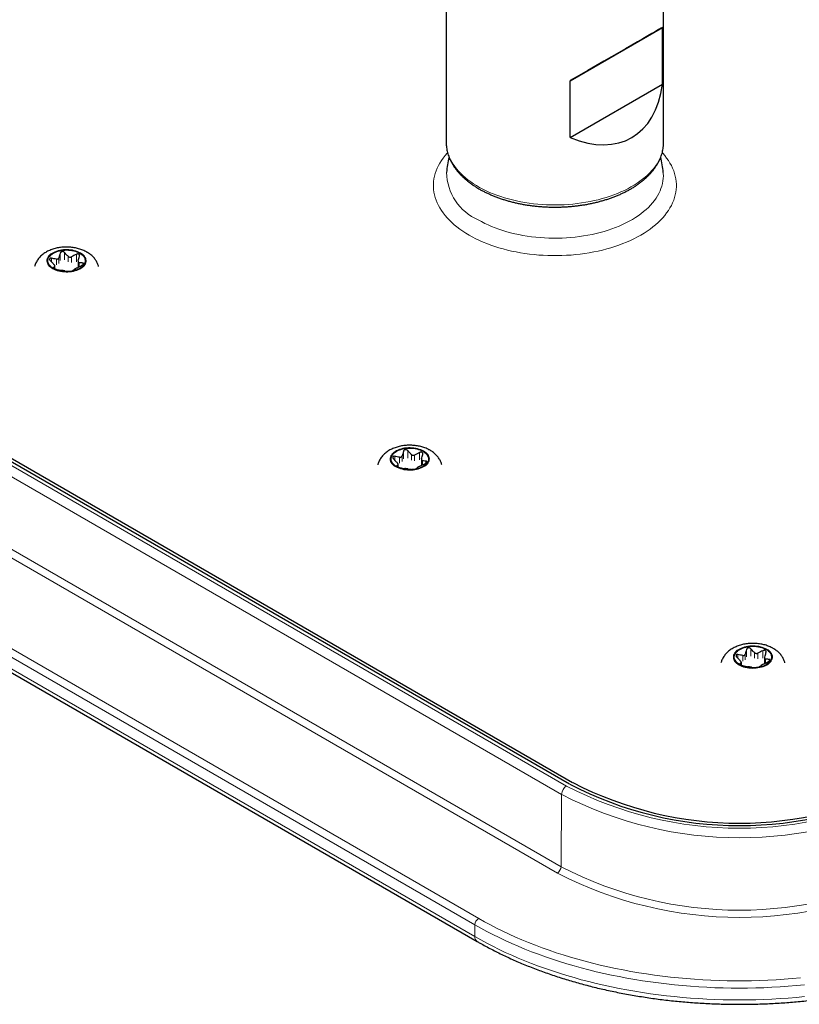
# Model space of a CAD drawing. Header units: millimetres. Extents: x 8 to 2230, y 12 to 2204.
# Tile 95 of 162: x 1768 to 1858, y 808 to 921. Entities that reach past the tile are written whole.
import ezdxf

# ---------------------------------------------------------------- set-up
doc = ezdxf.new("R2010")
doc.units = ezdxf.units.MM

msp = doc.modelspace()

# ---------------------------------------------------------------- linework, layer by layer
at = {"color": 7, "linetype": 'Continuous', "lineweight": 30}
for p, q in [((1817.14, 931.75), (1817.14, 907.33)), ((1842.14, 907.33), (1842.14, 931.06)), ((1831.41, 914.4), (1842.02, 920.52)), ((1842.02, 913.99), (1842.02, 920.52)), ((1831.41, 907.86), (1831.41, 914.4)), ((1831.41, 907.86), (1842.02, 913.99)), ((1817.14, 907.33), (1817.14, 907.34)), ((1831.34, 833.53), (1710.43, 903.33)), ((1710.77, 903.53), (1831.68, 833.73)), ((1772.17, 892.77), (1772.17, 893.08)), ((1774.83, 893.62), (1774.83, 892.99)), ((1699.78, 885.26), (1820.7, 815.46)), ((1814.29, 870.84), (1814.29, 870.21)), ((1811.62, 869.99), (1811.62, 870.31)), ((1853.75, 848.06), (1853.75, 847.43)), ((1851.08, 847.21), (1851.08, 847.53))]:
    msp.add_line(p, q, dxfattribs=at)
at = {"color": 252, "linetype": 'Continuous', "lineweight": 0}
for p, q in [((1830.42, 832.35), (1709.5, 902.15)), ((1710.07, 903.12), (1830.98, 833.32)), ((1772.77, 894.57), (1772.77, 893.72)), ((1773.27, 893.79), (1773.27, 894.65)), ((1773.68, 894.21), (1773.68, 893.56)), ((1774.07, 893.5), (1774.07, 894.15)), ((1774.63, 894.43), (1774.63, 893.58)), ((1829.93, 823.32), (1709.01, 893.13)), ((1709.44, 893.86), (1830.35, 824.05)), ((1771.77, 893.56), (1771.77, 893.99)), ((1772.15, 893.05), (1772.15, 892.78)), ((1772.33, 893.88), (1772.33, 893.23)), ((1772.62, 893.39), (1772.62, 894.05)), ((1774.95, 893), (1774.95, 893.48)), ((1775.36, 893.44), (1775.36, 893.24)), ((1772, 892.88), (1772, 892.92)), ((1699.96, 887.9), (1820.88, 818.1)), ((1820.45, 817.36), (1699.54, 887.17)), ((1699.54, 885.81), (1820.45, 816.01)), ((1812.22, 871.79), (1812.22, 870.94)), ((1812.73, 871.02), (1812.73, 871.87)), ((1814.09, 871.66), (1814.09, 870.81)), ((1811.23, 870.78), (1811.23, 871.21)), ((1811.79, 871.11), (1811.79, 870.45)), ((1812.07, 870.61), (1812.07, 871.27)), ((1813.14, 871.43), (1813.14, 870.78)), ((1813.52, 870.72), (1813.52, 871.37)), ((1814.41, 870.22), (1814.41, 870.7)), ((1814.82, 870.66), (1814.82, 870.46)), ((1811.46, 870.1), (1811.46, 870.14)), ((1811.61, 870.27), (1811.61, 870)), ((1851.68, 849.01), (1851.68, 848.16)), ((1852.18, 848.24), (1852.18, 849.09)), ((1853.54, 848.88), (1853.54, 848.03)), ((1850.68, 848), (1850.68, 848.44)), ((1851.25, 848.33), (1851.25, 847.67)), ((1851.53, 847.84), (1851.53, 848.49)), ((1852.59, 848.66), (1852.59, 848)), ((1852.98, 847.94), (1852.98, 848.6)), ((1853.86, 847.45), (1853.86, 847.92)), ((1854.28, 847.88), (1854.28, 847.69)), ((1850.91, 847.32), (1850.91, 847.36)), ((1851.06, 847.49), (1851.06, 847.22)), ((1830.35, 824.05), (1830.42, 832.35)), ((1820.45, 817.36), (1820.45, 816.01))]:
    msp.add_line(p, q, dxfattribs=at)
at = {"color": 252, "linetype": 'Continuous', "lineweight": 0, "flags": 128}
for points in [[(1842.14, 907.33), (1842.14, 907.15), (1842.12, 906.86), (1842.07, 906.57), (1842.01, 906.28), (1841.92, 905.99), (1841.82, 905.7), (1841.7, 905.42), (1841.55, 905.14), (1841.39, 904.86), (1841.2, 904.59), (1841, 904.32), (1840.78, 904.06), (1840.54, 903.8), (1840.28, 903.55), (1840.01, 903.3), (1839.72, 903.06), (1839.41, 902.83), (1839.09, 902.61), (1838.75, 902.39), (1838.39, 902.18), (1838.02, 901.98), (1837.64, 901.79), (1837.24, 901.61), (1836.84, 901.43), (1836.42, 901.27), (1835.98, 901.12), (1835.54, 900.97), (1835.09, 900.84), (1834.63, 900.72), (1834.16, 900.61), (1833.69, 900.51), (1833.2, 900.42), (1832.72, 900.34), (1832.22, 900.27), (1831.72, 900.22), (1831.22, 900.18), (1830.72, 900.14), (1830.21, 900.13), (1829.71, 900.12), (1829.2, 900.12), (1828.69, 900.14), (1828.19, 900.17), (1827.69, 900.21), (1827.19, 900.26), (1826.69, 900.32), (1826.2, 900.4), (1825.72, 900.48), (1825.24, 900.58), (1824.77, 900.69), (1824.31, 900.81), (1823.86, 900.94), (1823.41, 901.08), (1822.98, 901.23), (1822.55, 901.39), (1822.14, 901.56), (1821.74, 901.74), (1821.36, 901.93), (1820.99, 902.13), (1820.63, 902.34), (1820.28, 902.55), (1819.96, 902.77), (1819.64, 903), (1819.35, 903.24), (1819.07, 903.49), (1818.81, 903.74), (1818.56, 903.99), (1818.34, 904.25), (1818.13, 904.52), (1817.94, 904.79), (1817.78, 905.07), (1817.63, 905.35), (1817.5, 905.63), (1817.39, 905.92), (1817.3, 906.21), (1817.23, 906.49), (1817.18, 906.79), (1817.15, 907.08), (1817.14, 907.33)], [(1841.98, 906.13), (1842.04, 906.07), (1842.27, 905.79), (1842.49, 905.51), (1842.69, 905.22), (1842.87, 904.93), (1843.04, 904.64), (1843.18, 904.34), (1843.3, 904.04), (1843.4, 903.73), (1843.48, 903.43), (1843.54, 903.12), (1843.58, 902.82), (1843.61, 902.51), (1843.61, 902.2), (1843.58, 901.89), (1843.54, 901.58), (1843.48, 901.27), (1843.4, 900.97), (1843.3, 900.67), (1843.18, 900.37), (1843.04, 900.07), (1842.87, 899.77), (1842.69, 899.48), (1842.49, 899.2), (1842.27, 898.91), (1842.04, 898.64), (1841.78, 898.37), (1841.51, 898.1), (1841.22, 897.84), (1840.91, 897.59), (1840.58, 897.34), (1840.24, 897.1), (1839.89, 896.87), (1839.52, 896.65), (1839.13, 896.44), (1838.73, 896.23), (1838.32, 896.04), (1837.89, 895.85), (1837.46, 895.67), (1837.01, 895.5), (1836.55, 895.35), (1836.08, 895.2), (1835.6, 895.06), (1835.11, 894.93), (1834.61, 894.82), (1834.11, 894.71), (1833.6, 894.62), (1833.09, 894.54), (1832.56, 894.47), (1832.04, 894.41), (1831.51, 894.36), (1830.98, 894.33), (1830.45, 894.3), (1829.91, 894.29), (1829.38, 894.29), (1828.84, 894.3), (1828.31, 894.33), (1827.78, 894.36), (1827.25, 894.41), (1826.72, 894.47), (1826.2, 894.54), (1825.69, 894.62), (1825.18, 894.71), (1824.67, 894.82), (1824.18, 894.93), (1823.69, 895.06), (1823.21, 895.2), (1822.74, 895.35), (1822.28, 895.5), (1821.83, 895.67), (1821.39, 895.85), (1820.97, 896.04), (1820.55, 896.23), (1820.15, 896.44), (1819.77, 896.65), (1819.4, 896.87), (1819.04, 897.1), (1818.7, 897.34), (1818.38, 897.59), (1818.07, 897.84), (1817.78, 898.1), (1817.51, 898.37), (1817.25, 898.64), (1817.01, 898.91), (1816.79, 899.2), (1816.59, 899.48), (1816.41, 899.77), (1816.25, 900.07), (1816.11, 900.37), (1815.99, 900.67), (1815.89, 900.97), (1815.8, 901.27), (1815.74, 901.58), (1815.7, 901.89), (1815.68, 902.2), (1815.68, 902.51), (1815.7, 902.82), (1815.74, 903.12), (1815.8, 903.43), (1815.89, 903.73), (1815.99, 904.04), (1816.11, 904.34), (1816.25, 904.64), (1816.41, 904.93), (1816.59, 905.22), (1816.79, 905.51), (1817.01, 905.79), (1817.25, 906.07), (1817.3, 906.13)], [(1820.83, 898.4), (1821.19, 898.2), (1821.57, 898), (1821.96, 897.82), (1822.37, 897.64), (1822.78, 897.48), (1823.21, 897.32), (1823.65, 897.18), (1824.1, 897.04), (1824.55, 896.92), (1825.02, 896.81), (1825.49, 896.7), (1825.97, 896.61), (1826.46, 896.53), (1826.95, 896.46), (1827.44, 896.4), (1827.94, 896.36), (1828.44, 896.33), (1828.95, 896.3), (1829.45, 896.29), (1829.96, 896.29), (1830.46, 896.31), (1830.97, 896.33), (1831.47, 896.37), (1831.97, 896.42), (1832.46, 896.48), (1832.95, 896.55), (1833.44, 896.63), (1833.91, 896.73), (1834.39, 896.83), (1834.85, 896.95), (1835.3, 897.08), (1835.75, 897.21), (1836.18, 897.36), (1836.61, 897.52), (1837.02, 897.69), (1837.42, 897.87), (1837.81, 898.05), (1838.19, 898.25), (1838.55, 898.45), (1838.89, 898.66), (1839.23, 898.88), (1839.54, 899.11), (1839.84, 899.35), (1840.12, 899.59), (1840.39, 899.84), (1840.64, 900.09), (1840.87, 900.35), (1841.08, 900.62), (1841.27, 900.89), (1841.44, 901.16), (1841.6, 901.44), (1841.73, 901.72), (1841.84, 902), (1841.94, 902.29), (1842.01, 902.58), (1842.07, 902.87), (1842.1, 903.16), (1842.11, 903.45), (1842.1, 903.74), (1842.1, 903.85)], [(1775.09, 894.62), (1774.93, 894.7), (1774.76, 894.77), (1774.58, 894.84), (1774.38, 894.89), (1774.18, 894.94), (1773.98, 894.97), (1773.77, 894.99), (1773.55, 895), (1773.34, 894.99), (1773.13, 894.98), (1772.92, 894.95), (1772.71, 894.92), (1772.52, 894.87), (1772.33, 894.81), (1772.15, 894.74), (1771.99, 894.66), (1771.83, 894.57), (1771.7, 894.48), (1771.58, 894.37), (1771.48, 894.27), (1771.39, 894.15), (1771.33, 894.03), (1771.28, 893.91), (1771.25, 893.79), (1771.25, 893.67), (1771.27, 893.54), (1771.3, 893.42), (1771.36, 893.3), (1771.43, 893.19), (1771.52, 893.08), (1771.64, 892.97), (1771.76, 892.87), (1771.91, 892.78), (1772.07, 892.7), (1772.24, 892.62), (1772.42, 892.56), (1772.61, 892.5), (1772.81, 892.46), (1773.02, 892.43), (1773.23, 892.41), (1773.45, 892.4), (1773.66, 892.4), (1773.87, 892.42), (1774.08, 892.44), (1774.29, 892.48), (1774.48, 892.53), (1774.67, 892.59), (1774.85, 892.66), (1775.01, 892.74), (1775.16, 892.82), (1775.3, 892.92), (1775.42, 893.02), (1775.52, 893.13), (1775.61, 893.24), (1775.67, 893.36), (1775.72, 893.48), (1775.74, 893.61), (1775.75, 893.73), (1775.73, 893.85), (1775.7, 893.97), (1775.64, 894.09), (1775.57, 894.21), (1775.47, 894.32), (1775.36, 894.43), (1775.23, 894.53), (1775.09, 894.62)], [(1814.55, 871.84), (1814.39, 871.92), (1814.22, 872), (1814.03, 872.06), (1813.84, 872.11), (1813.64, 872.16), (1813.43, 872.19), (1813.22, 872.21), (1813.01, 872.22), (1812.8, 872.22), (1812.58, 872.2), (1812.37, 872.18), (1812.17, 872.14), (1811.97, 872.09), (1811.78, 872.03), (1811.61, 871.96), (1811.44, 871.88), (1811.29, 871.79), (1811.15, 871.7), (1811.03, 871.6), (1810.93, 871.49), (1810.85, 871.37), (1810.78, 871.26), (1810.74, 871.14), (1810.71, 871.01), (1810.71, 870.89), (1810.72, 870.77), (1810.76, 870.64), (1810.81, 870.52), (1810.89, 870.41), (1810.98, 870.3), (1811.09, 870.19), (1811.22, 870.09), (1811.36, 870), (1811.52, 869.92), (1811.69, 869.84), (1811.88, 869.78), (1812.07, 869.73), (1812.27, 869.68), (1812.48, 869.65), (1812.69, 869.63), (1812.9, 869.62), (1813.12, 869.62), (1813.33, 869.64), (1813.54, 869.67), (1813.74, 869.7), (1813.94, 869.75), (1814.13, 869.81), (1814.3, 869.88), (1814.47, 869.96), (1814.62, 870.05), (1814.76, 870.14), (1814.88, 870.24), (1814.98, 870.35), (1815.06, 870.47), (1815.13, 870.58), (1815.17, 870.71), (1815.2, 870.83), (1815.21, 870.95), (1815.19, 871.07), (1815.15, 871.2), (1815.1, 871.32), (1815.02, 871.43), (1814.93, 871.54), (1814.82, 871.65), (1814.69, 871.75), (1814.55, 871.84)], [(1854, 849.06), (1853.84, 849.14), (1853.67, 849.22), (1853.49, 849.28), (1853.3, 849.34), (1853.1, 849.38), (1852.89, 849.41), (1852.68, 849.43), (1852.47, 849.44), (1852.25, 849.44), (1852.04, 849.42), (1851.83, 849.4), (1851.63, 849.36), (1851.43, 849.31), (1851.24, 849.25), (1851.06, 849.18), (1850.9, 849.1), (1850.75, 849.02), (1850.61, 848.92), (1850.49, 848.82), (1850.39, 848.71), (1850.3, 848.6), (1850.24, 848.48), (1850.19, 848.36), (1850.17, 848.24), (1850.16, 848.11), (1850.18, 847.99), (1850.21, 847.87), (1850.27, 847.75), (1850.34, 847.63), (1850.44, 847.52), (1850.55, 847.41), (1850.68, 847.32), (1850.82, 847.22), (1850.98, 847.14), (1851.15, 847.07), (1851.33, 847), (1851.53, 846.95), (1851.73, 846.91), (1851.93, 846.87), (1852.15, 846.85), (1852.36, 846.84), (1852.57, 846.85), (1852.79, 846.86), (1852.99, 846.89), (1853.2, 846.93), (1853.4, 846.97), (1853.58, 847.03), (1853.76, 847.1), (1853.93, 847.18), (1854.08, 847.27), (1854.21, 847.36), (1854.33, 847.47), (1854.44, 847.58), (1854.52, 847.69), (1854.59, 847.81), (1854.63, 847.93), (1854.66, 848.05), (1854.66, 848.17), (1854.65, 848.3), (1854.61, 848.42), (1854.56, 848.54), (1854.48, 848.65), (1854.39, 848.77), (1854.28, 848.87), (1854.15, 848.97), (1854, 849.06)], [(1858.32, 810.47), (1857.4, 810.38), (1856.47, 810.3), (1855.54, 810.24), (1854.6, 810.19), (1853.67, 810.14), (1852.73, 810.12), (1851.79, 810.1), (1850.86, 810.09), (1849.92, 810.1), (1848.98, 810.12), (1848.04, 810.14), (1847.11, 810.19), (1846.18, 810.24), (1845.24, 810.3), (1844.32, 810.38), (1843.39, 810.47), (1842.47, 810.57), (1841.55, 810.68), (1840.64, 810.8), (1839.73, 810.94), (1838.82, 811.08), (1837.93, 811.24), (1837.03, 811.41), (1836.15, 811.59), (1835.27, 811.78), (1834.4, 811.98), (1833.54, 812.19), (1832.68, 812.42), (1831.84, 812.65), (1831, 812.9), (1830.17, 813.15), (1829.36, 813.42), (1828.55, 813.69), (1827.75, 813.98), (1826.97, 814.28), (1826.19, 814.58), (1825.43, 814.9), (1824.68, 815.22), (1823.94, 815.56), (1823.22, 815.9), (1822.5, 816.25), (1821.81, 816.61), (1821.12, 816.98), (1820.45, 817.36)], [(1820.88, 818.1), (1821.55, 817.72), (1822.23, 817.35), (1822.93, 816.99), (1823.64, 816.64), (1824.37, 816.29), (1825.11, 815.96), (1825.86, 815.63), (1826.62, 815.32), (1827.4, 815.02), (1828.19, 814.72), (1828.98, 814.44), (1829.79, 814.16), (1830.61, 813.9), (1831.44, 813.65), (1832.28, 813.4), (1833.13, 813.17), (1833.98, 812.95), (1834.85, 812.74), (1835.72, 812.54), (1836.6, 812.35), (1837.49, 812.18), (1838.38, 812.01), (1839.28, 811.86), (1840.19, 811.72), (1841.1, 811.59), (1842.01, 811.47), (1842.93, 811.36), (1843.85, 811.26), (1844.78, 811.18), (1845.71, 811.11), (1846.64, 811.05), (1847.58, 811), (1848.51, 810.97), (1849.45, 810.94), (1850.39, 810.93), (1851.33, 810.93), (1852.26, 810.94), (1853.2, 810.97), (1854.14, 811), (1855.07, 811.05), (1856, 811.11), (1856.93, 811.18), (1857.86, 811.26)], [(1858.32, 809.11), (1857.4, 809.03), (1856.47, 808.95), (1855.54, 808.88), (1854.6, 808.83), (1853.67, 808.79), (1852.73, 808.76), (1851.79, 808.74), (1850.86, 808.74), (1849.92, 808.74), (1848.98, 808.76), (1848.04, 808.79), (1847.11, 808.83), (1846.18, 808.88), (1845.24, 808.95), (1844.32, 809.03), (1843.39, 809.11), (1842.47, 809.21), (1841.55, 809.33), (1840.64, 809.45), (1839.73, 809.58), (1838.82, 809.73), (1837.93, 809.89), (1837.03, 810.05), (1836.15, 810.23), (1835.27, 810.43), (1834.4, 810.63), (1833.54, 810.84), (1832.68, 811.06), (1831.84, 811.3), (1831, 811.54), (1830.17, 811.8), (1829.36, 812.06), (1828.55, 812.34), (1827.75, 812.62), (1826.97, 812.92), (1826.19, 813.23), (1825.43, 813.54), (1824.68, 813.87), (1823.94, 814.2), (1823.22, 814.54), (1822.5, 814.9), (1821.81, 815.26), (1821.12, 815.63), (1820.45, 816.01)]]:
    msp.add_lwpolyline(points, dxfattribs=at)
at = {"color": 7, "linetype": 'Continuous', "lineweight": 30, "flags": 128}
for points in [[(1771.98, 892.82), (1771.84, 892.91), (1771.71, 893.01), (1771.6, 893.11), (1771.51, 893.22), (1771.44, 893.34), (1771.39, 893.46), (1771.36, 893.58), (1771.35, 893.7), (1771.36, 893.82), (1771.39, 893.94), (1771.44, 894.06), (1771.51, 894.17), (1771.6, 894.28), (1771.71, 894.39), (1771.84, 894.49), (1771.98, 894.58), (1772.14, 894.66), (1772.3, 894.73), (1772.49, 894.79), (1772.68, 894.84), (1772.88, 894.89), (1773.08, 894.92), (1773.29, 894.93), (1773.5, 894.94), (1773.71, 894.93), (1773.92, 894.92), (1774.12, 894.89), (1774.32, 894.84), (1774.51, 894.79), (1774.69, 894.73), (1774.86, 894.66), (1775.02, 894.58), (1775.16, 894.49), (1775.29, 894.39), (1775.4, 894.28), (1775.49, 894.17), (1775.56, 894.06), (1775.61, 893.94), (1775.64, 893.82), (1775.65, 893.7), (1775.64, 893.58), (1775.61, 893.46), (1775.56, 893.34), (1775.49, 893.22), (1775.4, 893.11), (1775.29, 893.01), (1775.16, 892.91), (1775.02, 892.82), (1774.86, 892.74), (1774.69, 892.67), (1774.51, 892.6), (1774.32, 892.55), (1774.12, 892.51), (1773.92, 892.48), (1773.71, 892.46), (1773.5, 892.46), (1773.29, 892.46), (1773.08, 892.48), (1772.88, 892.51), (1772.68, 892.55), (1772.49, 892.6), (1772.3, 892.67), (1772.14, 892.74), (1771.98, 892.82)], [(1811.44, 870.04), (1811.29, 870.13), (1811.17, 870.23), (1811.06, 870.34), (1810.97, 870.45), (1810.9, 870.56), (1810.85, 870.68), (1810.82, 870.8), (1810.81, 870.92), (1810.82, 871.04), (1810.85, 871.16), (1810.9, 871.28), (1810.97, 871.4), (1811.06, 871.51), (1811.17, 871.61), (1811.29, 871.71), (1811.44, 871.8), (1811.59, 871.88), (1811.76, 871.95), (1811.94, 872.02), (1812.13, 872.07), (1812.33, 872.11), (1812.54, 872.14), (1812.75, 872.16), (1812.96, 872.16), (1813.17, 872.16), (1813.38, 872.14), (1813.58, 872.11), (1813.78, 872.07), (1813.97, 872.02), (1814.15, 871.95), (1814.32, 871.88), (1814.48, 871.8), (1814.62, 871.71), (1814.74, 871.61), (1814.85, 871.51), (1814.94, 871.4), (1815.01, 871.28), (1815.06, 871.16), (1815.1, 871.04), (1815.11, 870.92), (1815.1, 870.8), (1815.06, 870.68), (1815.01, 870.56), (1814.94, 870.45), (1814.85, 870.34), (1814.74, 870.23), (1814.62, 870.13), (1814.48, 870.04), (1814.32, 869.96), (1814.15, 869.89), (1813.97, 869.83), (1813.78, 869.77), (1813.58, 869.73), (1813.38, 869.7), (1813.17, 869.69), (1812.96, 869.68), (1812.75, 869.69), (1812.54, 869.7), (1812.33, 869.73), (1812.13, 869.77), (1811.94, 869.83), (1811.76, 869.89), (1811.59, 869.96), (1811.44, 870.04)], [(1850.89, 847.27), (1850.75, 847.36), (1850.62, 847.45), (1850.52, 847.56), (1850.43, 847.67), (1850.35, 847.78), (1850.3, 847.9), (1850.27, 848.02), (1850.26, 848.14), (1850.27, 848.26), (1850.3, 848.38), (1850.35, 848.5), (1850.43, 848.62), (1850.52, 848.73), (1850.62, 848.83), (1850.75, 848.93), (1850.89, 849.02), (1851.05, 849.1), (1851.22, 849.17), (1851.4, 849.24), (1851.59, 849.29), (1851.79, 849.33), (1851.99, 849.36), (1852.2, 849.38), (1852.41, 849.38), (1852.62, 849.38), (1852.83, 849.36), (1853.04, 849.33), (1853.24, 849.29), (1853.43, 849.24), (1853.61, 849.17), (1853.78, 849.1), (1853.93, 849.02), (1854.07, 848.93), (1854.2, 848.83), (1854.31, 848.73), (1854.4, 848.62), (1854.47, 848.5), (1854.52, 848.38), (1854.55, 848.26), (1854.56, 848.14), (1854.55, 848.02), (1854.52, 847.9), (1854.47, 847.78), (1854.4, 847.67), (1854.31, 847.56), (1854.2, 847.45), (1854.07, 847.36), (1853.93, 847.27), (1853.78, 847.18), (1853.61, 847.11), (1853.43, 847.05), (1853.24, 847), (1853.04, 846.95), (1852.83, 846.93), (1852.62, 846.91), (1852.41, 846.9), (1852.2, 846.91), (1851.99, 846.93), (1851.79, 846.95), (1851.59, 847), (1851.4, 847.05), (1851.22, 847.11), (1851.05, 847.18), (1850.89, 847.27)]]:
    msp.add_lwpolyline(points, dxfattribs=at)
at = {"color": 7, "linetype": 'Continuous', "lineweight": 30}
for centre, radius, start, end in [((1829.64, 902.76), 12.5, 166.8294, 174.9815), ((1829.64, 902.76), 12.5, 5.0185, 13.1525), ((1850.86, 871.17), 42.4, 242.5918, 297.4082), ((1850.86, 870.7), 41.65, 242.5918, 297.4082)]:
    msp.add_arc(centre, radius, start, end, dxfattribs=at)
at = {"color": 252, "linetype": 'Continuous', "lineweight": 0}
for centre, radius, start, end in [((1823.27, 903.96), 6.08, 181.043, 246.3353), ((1831.64, 832.29), 1.23, 122.5051, 177.2062), ((1850.86, 871.62), 43.15, 242.5749, 297.4251), ((1850.86, 871.77), 44.4, 242.5919, 297.4081), ((1829.43, 824.1), 0.923, 302.6294, 357.0819), ((1850.86, 863.59), 44.54, 242.5919, 297.4081), ((1850.86, 863.71), 45.49, 242.6097, 297.3903), ((1821.37, 817.32), 0.922, 122.6055, 177.3945), ((1821.02, 815.93), 0.574, 172.6572, 236.0286)]:
    msp.add_arc(centre, radius, start, end, dxfattribs=at)
at = {"color": 7, "linetype": 'Continuous', "lineweight": 30}
for centre, major_axis, ratio, start_param, end_param in [((1829.64, 913.38), (12.5, 7.22), 0.00007, 0.141856, 1.428859), ((1829.64, 923.17), (-8.84, 15.31), 0.577335, 2.498051, 3.785053)]:
    msp.add_ellipse(centre, major_axis=major_axis, ratio=ratio, start_param=start_param, end_param=end_param, dxfattribs=at)
for points, knots in [([(1817.15, 907.34), (1817.15, 907.28), (1817.15, 907.12), (1817.17, 906.86), (1817.2, 906.57), (1817.26, 906.28), (1817.34, 906), (1817.43, 905.71), (1817.54, 905.43), (1817.67, 905.16), (1817.82, 904.88), (1817.99, 904.61), (1818.17, 904.34), (1818.37, 904.08), (1818.58, 903.82), (1818.82, 903.57), (1819.07, 903.32), (1819.33, 903.08), (1819.61, 902.85), (1819.91, 902.62), (1820.22, 902.4), (1820.55, 902.19), (1820.88, 901.98), (1821.23, 901.78), (1821.6, 901.6), (1821.97, 901.42), (1822.36, 901.25), (1822.75, 901.08), (1823.16, 900.93), (1823.57, 900.79), (1824, 900.66), (1824.43, 900.53), (1824.87, 900.42), (1825.31, 900.32), (1825.77, 900.23), (1826.22, 900.14), (1826.69, 900.07), (1827.15, 900.01), (1827.62, 899.96), (1828.1, 899.92), (1828.57, 899.89), (1829.05, 899.87), (1829.53, 899.86), (1830.01, 899.86), (1830.48, 899.88), (1830.96, 899.9), (1831.43, 899.94), (1831.91, 899.98), (1832.37, 900.04), (1832.84, 900.11), (1833.3, 900.18), (1833.75, 900.27), (1834.2, 900.37), (1834.65, 900.48), (1835.08, 900.6), (1835.51, 900.72), (1835.93, 900.86), (1836.34, 901.01), (1836.74, 901.17), (1837.13, 901.33), (1837.51, 901.51), (1837.88, 901.69), (1838.24, 901.88), (1838.58, 902.08), (1838.91, 902.29), (1839.23, 902.51), (1839.53, 902.74), (1839.82, 902.97), (1840.1, 903.21), (1840.35, 903.45), (1840.6, 903.7), (1840.82, 903.96), (1841.03, 904.22), (1841.22, 904.49), (1841.4, 904.77), (1841.56, 905.04), (1841.69, 905.32), (1841.81, 905.6), (1841.92, 905.89), (1842, 906.18), (1842.06, 906.46), (1842.11, 906.75), (1842.14, 907.04), (1842.15, 907.24), (1842.14, 907.33), (1842.14, 907.33)], [0, 0, 0, 0, 0.008085, 0.019877, 0.031672, 0.043484, 0.055324, 0.0672, 0.079121, 0.091091, 0.103115, 0.115192, 0.127321, 0.139499, 0.151721, 0.163982, 0.176275, 0.188595, 0.200936, 0.213293, 0.225661, 0.238036, 0.250415, 0.262794, 0.275172, 0.287547, 0.299917, 0.312283, 0.324643, 0.336998, 0.349347, 0.361691, 0.374029, 0.386363, 0.398692, 0.411017, 0.423338, 0.435655, 0.447971, 0.460283, 0.472594, 0.484904, 0.497213, 0.509522, 0.521831, 0.534141, 0.546452, 0.558765, 0.57108, 0.583398, 0.595719, 0.608044, 0.620373, 0.632707, 0.645046, 0.657391, 0.669742, 0.682099, 0.694463, 0.706833, 0.71921, 0.731593, 0.743981, 0.756374, 0.768771, 0.78117, 0.793567, 0.80596, 0.818345, 0.830717, 0.843072, 0.855403, 0.867704, 0.879969, 0.892192, 0.904366, 0.916489, 0.928556, 0.940568, 0.952525, 0.964433, 0.976297, 0.988127, 0.999933, 1, 1, 1, 1]), ([(1777.18, 893.03), (1777.17, 893.08), (1777.14, 893.19), (1777.07, 893.37), (1776.98, 893.55), (1776.88, 893.73), (1776.76, 893.9), (1776.63, 894.06), (1776.48, 894.22), (1776.31, 894.37), (1776.13, 894.51), (1775.97, 894.61), (1775.83, 894.7), (1775.68, 894.78), (1775.49, 894.87), (1775.26, 894.97), (1775.01, 895.05), (1774.77, 895.12), (1774.51, 895.18), (1774.25, 895.22), (1773.99, 895.25), (1773.73, 895.27), (1773.47, 895.27), (1773.21, 895.27), (1772.94, 895.25), (1772.68, 895.21), (1772.43, 895.17), (1772.17, 895.11), (1771.92, 895.03), (1771.68, 894.94), (1771.44, 894.84), (1771.21, 894.73), (1771, 894.6), (1770.79, 894.45), (1770.6, 894.3), (1770.43, 894.13), (1770.28, 893.95), (1770.14, 893.77), (1770.03, 893.57), (1769.93, 893.38), (1769.86, 893.19), (1769.83, 893.08), (1769.82, 893.03)], [0, 0, 0, 0, 0.017325, 0.039972, 0.062782, 0.08584, 0.109232, 0.133042, 0.157341, 0.182181, 0.207579, 0.233507, 0.245521, 0.261718, 0.2886, 0.315534, 0.342523, 0.369473, 0.39634, 0.423112, 0.449799, 0.476427, 0.50303, 0.529647, 0.556313, 0.583065, 0.609947, 0.636997, 0.664246, 0.691711, 0.719381, 0.747213, 0.775081, 0.80282, 0.830254, 0.857223, 0.883615, 0.909381, 0.934527, 0.959097, 0.983158, 1, 1, 1, 1]), ([(1772.77, 894.57), (1772.74, 894.48), (1772.69, 894.3), (1772.64, 894.13), (1772.62, 894.05)], [0, 0, 0, 0, 0.499604, 1, 1, 1, 1]), ([(1773.27, 894.65), (1773.24, 894.67), (1773.19, 894.72), (1773.09, 894.75), (1772.99, 894.76), (1772.9, 894.73), (1772.83, 894.68), (1772.79, 894.63), (1772.77, 894.58), (1772.77, 894.57)], [0, 0, 0, 0, 0.165353, 0.33162, 0.484162, 0.625774, 0.765975, 0.913088, 1, 1, 1, 1]), ([(1773.68, 894.21), (1773.65, 894.25), (1773.51, 894.38), (1773.37, 894.53), (1773.27, 894.65)], [0, 0, 0, 0, 0.238341, 1, 1, 1, 1]), ([(1773.68, 894.21), (1773.71, 894.19), (1773.77, 894.14), (1773.88, 894.11), (1773.98, 894.12), (1774.04, 894.14), (1774.07, 894.15)], [0, 0, 0, 0, 0.273891, 0.549364, 0.806277, 1, 1, 1, 1]), ([(1774.63, 894.43), (1774.54, 894.39), (1774.35, 894.29), (1774.16, 894.2), (1774.07, 894.15)], [0, 0, 0, 0, 0.499604, 1, 1, 1, 1]), ([(1775, 894.22), (1775, 894.25), (1775.01, 894.31), (1774.99, 894.39), (1774.93, 894.45), (1774.86, 894.48), (1774.77, 894.48), (1774.69, 894.47), (1774.65, 894.44), (1774.63, 894.43)], [0, 0, 0, 0, 0.165307, 0.33158, 0.484126, 0.62574, 0.76594, 0.91305, 1, 1, 1, 1]), ([(1774.85, 893.7), (1774.87, 893.79), (1774.92, 893.96), (1774.97, 894.13), (1775, 894.22)], [0, 0, 0, 0, 0.499473, 1, 1, 1, 1]), ([(1771.77, 893.99), (1771.74, 894), (1771.68, 894.01), (1771.6, 893.99), (1771.56, 893.94), (1771.54, 893.88), (1771.56, 893.81), (1771.59, 893.75), (1771.62, 893.72), (1771.64, 893.7)], [0, 0, 0, 0, 0.165307, 0.33158, 0.484126, 0.62574, 0.765939, 0.91305, 1, 1, 1, 1]), ([(1771.64, 893.7), (1771.74, 893.59), (1771.88, 893.44), (1772.01, 893.3), (1772.05, 893.27)], [0, 0, 0, 0, 0.761658, 1, 1, 1, 1]), ([(1772.33, 893.88), (1772.24, 893.9), (1772.05, 893.93), (1771.86, 893.97), (1771.77, 893.99)], [0, 0, 0, 0, 0.499473, 1, 1, 1, 1]), ([(1772.15, 893.05), (1772.13, 893.02), (1772.08, 892.97), (1772.03, 892.94), (1772, 892.92)], [0, 0, 0, 0, 0.499473, 1, 1, 1, 1]), ([(1772.15, 893.05), (1772.16, 893.06), (1772.17, 893.08), (1772.15, 893.14), (1772.11, 893.21), (1772.07, 893.25), (1772.05, 893.27)], [0, 0, 0, 0, 0.2738242, 0.5493061, 0.8062233, 1, 1, 1, 1]), ([(1772.33, 893.88), (1772.37, 893.88), (1772.44, 893.88), (1772.53, 893.92), (1772.59, 893.98), (1772.61, 894.03), (1772.62, 894.05)], [0, 0, 0, 0, 0.273824, 0.549306, 0.8062232, 1, 1, 1, 1]), ([(1774.67, 892.86), (1774.76, 892.91), (1774.95, 893), (1775.14, 893.1), (1775.23, 893.15)], [0, 0, 0, 0, 0.499473, 1, 1, 1, 1]), ([(1774.85, 893.7), (1774.84, 893.67), (1774.83, 893.61), (1774.85, 893.54), (1774.89, 893.49), (1774.93, 893.48), (1774.95, 893.48)], [0, 0, 0, 0, 0.2738242, 0.5493061, 0.8062233, 1, 1, 1, 1]), ([(1775.36, 893.44), (1775.32, 893.44), (1775.18, 893.45), (1775.04, 893.47), (1774.95, 893.48)], [0, 0, 0, 0, 0.338795, 1, 1, 1, 1]), ([(1775.23, 893.15), (1775.26, 893.17), (1775.32, 893.2), (1775.4, 893.27), (1775.44, 893.33), (1775.46, 893.38), (1775.44, 893.41), (1775.41, 893.43), (1775.37, 893.44), (1775.36, 893.44)], [0, 0, 0, 0, 0.1653069, 0.3315801, 0.4841259, 0.6257399, 0.7659394, 0.9130499, 1, 1, 1, 1]), ([(1772, 892.92), (1772, 892.91), (1771.98, 892.89), (1772.01, 892.86), (1772.07, 892.82), (1772.14, 892.78), (1772.23, 892.74), (1772.31, 892.72), (1772.35, 892.71), (1772.37, 892.7)], [0, 0, 0, 0, 0.165307, 0.33158, 0.484126, 0.62574, 0.76594, 0.91305, 1, 1, 1, 1]), ([(1772.37, 892.7), (1772.46, 892.68), (1772.65, 892.64), (1772.84, 892.61), (1772.93, 892.6)], [0, 0, 0, 0, 0.499604, 1, 1, 1, 1]), ([(1773.32, 892.54), (1773.29, 892.54), (1773.23, 892.55), (1773.12, 892.57), (1773.02, 892.58), (1772.96, 892.59), (1772.93, 892.6)], [0, 0, 0, 0, 0.273891, 0.549364, 0.806277, 1, 1, 1, 1]), ([(1773.32, 892.54), (1773.41, 892.52), (1773.55, 892.5), (1773.68, 892.5), (1773.73, 892.49)], [0, 0, 0, 0, 0.6612051, 1, 1, 1, 1]), ([(1773.73, 892.49), (1773.76, 892.49), (1773.81, 892.49), (1773.91, 892.5), (1774.01, 892.51), (1774.1, 892.52), (1774.17, 892.54), (1774.21, 892.56), (1774.23, 892.57), (1774.23, 892.57)], [0, 0, 0, 0, 0.1653528, 0.3316201, 0.4841619, 0.6257744, 0.7659748, 0.9130879, 1, 1, 1, 1]), ([(1774.23, 892.57), (1774.26, 892.59), (1774.31, 892.63), (1774.36, 892.68), (1774.38, 892.7)], [0, 0, 0, 0, 0.499604, 1, 1, 1, 1]), ([(1774.67, 892.86), (1774.63, 892.85), (1774.56, 892.81), (1774.47, 892.76), (1774.41, 892.73), (1774.39, 892.71), (1774.38, 892.7)], [0, 0, 0, 0, 0.273824, 0.549306, 0.8062232, 1, 1, 1, 1]), ([(1816.64, 870.25), (1816.62, 870.3), (1816.59, 870.41), (1816.53, 870.59), (1816.44, 870.77), (1816.34, 870.95), (1816.22, 871.12), (1816.08, 871.29), (1815.93, 871.44), (1815.77, 871.59), (1815.59, 871.73), (1815.43, 871.84), (1815.29, 871.92), (1815.14, 872), (1814.94, 872.1), (1814.71, 872.19), (1814.47, 872.27), (1814.22, 872.34), (1813.97, 872.4), (1813.71, 872.44), (1813.45, 872.47), (1813.19, 872.49), (1812.93, 872.5), (1812.66, 872.49), (1812.4, 872.47), (1812.14, 872.43), (1811.88, 872.39), (1811.63, 872.33), (1811.38, 872.25), (1811.14, 872.17), (1810.9, 872.06), (1810.67, 871.95), (1810.45, 871.82), (1810.25, 871.67), (1810.06, 871.52), (1809.89, 871.35), (1809.73, 871.17), (1809.6, 870.99), (1809.48, 870.8), (1809.39, 870.6), (1809.32, 870.42), (1809.29, 870.3), (1809.28, 870.25)], [0, 0, 0, 0, 0.017325, 0.039972, 0.062782, 0.08584, 0.109232, 0.133042, 0.157341, 0.182181, 0.207579, 0.233507, 0.245521, 0.261718, 0.2886, 0.315534, 0.342523, 0.369473, 0.39634, 0.423112, 0.449799, 0.476427, 0.50303, 0.529647, 0.556313, 0.583065, 0.609947, 0.636997, 0.664246, 0.691711, 0.719381, 0.747213, 0.775081, 0.80282, 0.830254, 0.857223, 0.883615, 0.909381, 0.934527, 0.959097, 0.983158, 1, 1, 1, 1]), ([(1812.22, 871.79), (1812.2, 871.7), (1812.15, 871.52), (1812.1, 871.35), (1812.07, 871.27)], [0, 0, 0, 0, 0.4996038, 1, 1, 1, 1]), ([(1812.73, 871.87), (1812.7, 871.89), (1812.65, 871.94), (1812.55, 871.98), (1812.45, 871.98), (1812.36, 871.96), (1812.29, 871.91), (1812.24, 871.85), (1812.23, 871.81), (1812.22, 871.79)], [0, 0, 0, 0, 0.1653528, 0.3316201, 0.4841619, 0.6257744, 0.7659748, 0.9130879, 1, 1, 1, 1]), ([(1813.14, 871.43), (1813.1, 871.47), (1812.96, 871.61), (1812.83, 871.75), (1812.73, 871.87)], [0, 0, 0, 0, 0.238341, 1, 1, 1, 1]), ([(1814.09, 871.66), (1813.99, 871.61), (1813.81, 871.51), (1813.62, 871.42), (1813.52, 871.37)], [0, 0, 0, 0, 0.499604, 1, 1, 1, 1]), ([(1814.45, 871.44), (1814.46, 871.48), (1814.47, 871.54), (1814.44, 871.62), (1814.39, 871.67), (1814.31, 871.7), (1814.23, 871.71), (1814.15, 871.69), (1814.1, 871.67), (1814.09, 871.66)], [0, 0, 0, 0, 0.165307, 0.33158, 0.484126, 0.62574, 0.76594, 0.91305, 1, 1, 1, 1]), ([(1811.23, 871.21), (1811.2, 871.22), (1811.13, 871.23), (1811.06, 871.21), (1811.01, 871.16), (1811, 871.1), (1811.02, 871.04), (1811.05, 870.98), (1811.08, 870.94), (1811.09, 870.92)], [0, 0, 0, 0, 0.165307, 0.33158, 0.484126, 0.62574, 0.765939, 0.91305, 1, 1, 1, 1]), ([(1811.09, 870.92), (1811.2, 870.81), (1811.33, 870.66), (1811.47, 870.52), (1811.5, 870.49)], [0, 0, 0, 0, 0.761658, 1, 1, 1, 1]), ([(1811.79, 871.11), (1811.69, 871.12), (1811.5, 871.15), (1811.32, 871.19), (1811.23, 871.21)], [0, 0, 0, 0, 0.4994728, 1, 1, 1, 1]), ([(1811.61, 870.27), (1811.61, 870.28), (1811.63, 870.3), (1811.61, 870.36), (1811.56, 870.43), (1811.52, 870.47), (1811.5, 870.49)], [0, 0, 0, 0, 0.273824, 0.549306, 0.806223, 1, 1, 1, 1]), ([(1811.79, 871.11), (1811.83, 871.1), (1811.9, 871.1), (1811.99, 871.14), (1812.05, 871.2), (1812.06, 871.25), (1812.07, 871.27)], [0, 0, 0, 0, 0.273824, 0.549306, 0.8062232, 1, 1, 1, 1]), ([(1813.14, 871.43), (1813.17, 871.41), (1813.22, 871.36), (1813.33, 871.33), (1813.44, 871.34), (1813.5, 871.36), (1813.52, 871.37)], [0, 0, 0, 0, 0.2738911, 0.5493636, 0.8062775, 1, 1, 1, 1]), ([(1814.12, 870.09), (1814.22, 870.13), (1814.41, 870.22), (1814.59, 870.32), (1814.68, 870.37)], [0, 0, 0, 0, 0.4994728, 1, 1, 1, 1]), ([(1814.3, 870.92), (1814.3, 870.89), (1814.28, 870.83), (1814.3, 870.76), (1814.35, 870.72), (1814.39, 870.71), (1814.41, 870.7)], [0, 0, 0, 0, 0.273824, 0.549306, 0.806223, 1, 1, 1, 1]), ([(1814.3, 870.92), (1814.33, 871.01), (1814.38, 871.18), (1814.43, 871.36), (1814.45, 871.44)], [0, 0, 0, 0, 0.499473, 1, 1, 1, 1]), ([(1814.82, 870.66), (1814.77, 870.66), (1814.64, 870.67), (1814.5, 870.69), (1814.41, 870.7)], [0, 0, 0, 0, 0.338795, 1, 1, 1, 1]), ([(1814.68, 870.37), (1814.72, 870.39), (1814.78, 870.42), (1814.85, 870.49), (1814.9, 870.55), (1814.91, 870.6), (1814.9, 870.64), (1814.86, 870.65), (1814.83, 870.66), (1814.82, 870.66)], [0, 0, 0, 0, 0.1653069, 0.3315801, 0.4841259, 0.6257399, 0.7659394, 0.9130499, 1, 1, 1, 1]), ([(1811.46, 870.14), (1811.45, 870.13), (1811.44, 870.12), (1811.47, 870.08), (1811.52, 870.04), (1811.6, 870), (1811.68, 869.97), (1811.76, 869.94), (1811.81, 869.93), (1811.82, 869.93)], [0, 0, 0, 0, 0.165307, 0.33158, 0.484126, 0.62574, 0.76594, 0.91305, 1, 1, 1, 1]), ([(1811.61, 870.27), (1811.58, 870.24), (1811.53, 870.19), (1811.48, 870.16), (1811.46, 870.14)], [0, 0, 0, 0, 0.499473, 1, 1, 1, 1]), ([(1811.82, 869.93), (1811.92, 869.91), (1812.1, 869.86), (1812.29, 869.83), (1812.39, 869.82)], [0, 0, 0, 0, 0.499604, 1, 1, 1, 1]), ([(1812.77, 869.76), (1812.75, 869.76), (1812.69, 869.77), (1812.58, 869.79), (1812.47, 869.81), (1812.41, 869.81), (1812.39, 869.82)], [0, 0, 0, 0, 0.273891, 0.549364, 0.806277, 1, 1, 1, 1]), ([(1812.77, 869.76), (1812.87, 869.75), (1813, 869.73), (1813.14, 869.72), (1813.19, 869.72)], [0, 0, 0, 0, 0.6612051, 1, 1, 1, 1]), ([(1813.19, 869.72), (1813.21, 869.72), (1813.26, 869.71), (1813.36, 869.72), (1813.46, 869.73), (1813.55, 869.75), (1813.62, 869.77), (1813.67, 869.78), (1813.68, 869.79), (1813.69, 869.79)], [0, 0, 0, 0, 0.165353, 0.33162, 0.484162, 0.625774, 0.765975, 0.913088, 1, 1, 1, 1]), ([(1813.69, 869.79), (1813.71, 869.81), (1813.76, 869.85), (1813.81, 869.9), (1813.84, 869.92)], [0, 0, 0, 0, 0.499604, 1, 1, 1, 1]), ([(1814.12, 870.09), (1814.09, 870.07), (1814.02, 870.04), (1813.93, 869.99), (1813.87, 869.95), (1813.85, 869.93), (1813.84, 869.92)], [0, 0, 0, 0, 0.273824, 0.549306, 0.8062232, 1, 1, 1, 1]), ([(1856.09, 847.47), (1856.08, 847.52), (1856.05, 847.64), (1855.98, 847.81), (1855.9, 848), (1855.79, 848.17), (1855.67, 848.34), (1855.54, 848.51), (1855.39, 848.66), (1855.22, 848.81), (1855.04, 848.95), (1854.88, 849.06), (1854.74, 849.14), (1854.6, 849.22), (1854.4, 849.32), (1854.17, 849.41), (1853.93, 849.5), (1853.68, 849.57), (1853.43, 849.62), (1853.17, 849.67), (1852.91, 849.7), (1852.65, 849.71), (1852.38, 849.72), (1852.12, 849.71), (1851.86, 849.69), (1851.6, 849.66), (1851.34, 849.61), (1851.09, 849.55), (1850.84, 849.48), (1850.59, 849.39), (1850.36, 849.29), (1850.13, 849.17), (1849.91, 849.04), (1849.71, 848.9), (1849.52, 848.74), (1849.34, 848.57), (1849.19, 848.39), (1849.06, 848.21), (1848.94, 848.02), (1848.85, 847.82), (1848.78, 847.64), (1848.75, 847.52), (1848.73, 847.47)], [0, 0, 0, 0, 0.0173252, 0.0399724, 0.0627819, 0.0858397, 0.1092321, 0.133042, 0.1573414, 0.1821813, 0.207579, 0.233507, 0.2455212, 0.2617182, 0.2886003, 0.3155336, 0.3425232, 0.3694729, 0.3963398, 0.4231118, 0.4497992, 0.476427, 0.5030296, 0.5296469, 0.5563127, 0.5830651, 0.6099468, 0.6369968, 0.6642461, 0.6917106, 0.7193815, 0.7472132, 0.7750807, 0.8028196, 0.830254, 0.8572233, 0.8836155, 0.9093812, 0.934527, 0.9590974, 0.9831583, 1, 1, 1, 1]), ([(1851.68, 849.01), (1851.66, 848.92), (1851.61, 848.75), (1851.55, 848.58), (1851.53, 848.49)], [0, 0, 0, 0, 0.499604, 1, 1, 1, 1]), ([(1852.18, 849.09), (1852.16, 849.11), (1852.11, 849.16), (1852, 849.2), (1851.9, 849.2), (1851.81, 849.18), (1851.74, 849.13), (1851.7, 849.07), (1851.69, 849.03), (1851.68, 849.01)], [0, 0, 0, 0, 0.165353, 0.33162, 0.484162, 0.625774, 0.765975, 0.913088, 1, 1, 1, 1]), ([(1852.59, 848.66), (1852.56, 848.69), (1852.42, 848.83), (1852.29, 848.98), (1852.18, 849.09)], [0, 0, 0, 0, 0.238341, 1, 1, 1, 1]), ([(1853.54, 848.88), (1853.45, 848.83), (1853.27, 848.73), (1853.08, 848.64), (1852.98, 848.6)], [0, 0, 0, 0, 0.499604, 1, 1, 1, 1]), ([(1853.91, 848.67), (1853.92, 848.7), (1853.93, 848.76), (1853.9, 848.84), (1853.85, 848.9), (1853.77, 848.92), (1853.68, 848.93), (1853.61, 848.91), (1853.56, 848.89), (1853.54, 848.88)], [0, 0, 0, 0, 0.165307, 0.33158, 0.484126, 0.62574, 0.76594, 0.91305, 1, 1, 1, 1]), ([(1850.68, 848.44), (1850.65, 848.44), (1850.59, 848.45), (1850.52, 848.43), (1850.47, 848.39), (1850.46, 848.33), (1850.47, 848.26), (1850.51, 848.2), (1850.54, 848.16), (1850.55, 848.15)], [0, 0, 0, 0, 0.1653069, 0.3315801, 0.4841259, 0.6257399, 0.7659394, 0.9130499, 1, 1, 1, 1]), ([(1850.55, 848.15), (1850.65, 848.03), (1850.79, 847.89), (1850.93, 847.75), (1850.96, 847.71)], [0, 0, 0, 0, 0.761658, 1, 1, 1, 1]), ([(1851.25, 848.33), (1851.15, 848.34), (1850.96, 848.37), (1850.78, 848.42), (1850.68, 848.44)], [0, 0, 0, 0, 0.499473, 1, 1, 1, 1]), ([(1851.25, 848.33), (1851.28, 848.33), (1851.35, 848.32), (1851.44, 848.36), (1851.5, 848.42), (1851.52, 848.47), (1851.53, 848.49)], [0, 0, 0, 0, 0.273824, 0.549306, 0.806223, 1, 1, 1, 1]), ([(1852.59, 848.66), (1852.62, 848.63), (1852.68, 848.59), (1852.79, 848.56), (1852.89, 848.56), (1852.95, 848.59), (1852.98, 848.6)], [0, 0, 0, 0, 0.2738911, 0.5493636, 0.8062775, 1, 1, 1, 1]), ([(1853.76, 848.15), (1853.75, 848.12), (1853.74, 848.05), (1853.76, 847.98), (1853.81, 847.94), (1853.85, 847.93), (1853.86, 847.92)], [0, 0, 0, 0, 0.273824, 0.549306, 0.806223, 1, 1, 1, 1]), ([(1853.76, 848.15), (1853.79, 848.23), (1853.84, 848.4), (1853.89, 848.58), (1853.91, 848.67)], [0, 0, 0, 0, 0.4994728, 1, 1, 1, 1]), ([(1854.28, 847.88), (1854.23, 847.88), (1854.09, 847.89), (1853.96, 847.91), (1853.86, 847.92)], [0, 0, 0, 0, 0.338795, 1, 1, 1, 1]), ([(1854.14, 847.59), (1854.17, 847.61), (1854.23, 847.65), (1854.31, 847.71), (1854.35, 847.77), (1854.37, 847.82), (1854.35, 847.86), (1854.32, 847.88), (1854.29, 847.88), (1854.28, 847.88)], [0, 0, 0, 0, 0.165307, 0.33158, 0.484126, 0.62574, 0.765939, 0.91305, 1, 1, 1, 1]), ([(1850.91, 847.36), (1850.91, 847.35), (1850.9, 847.34), (1850.92, 847.3), (1850.98, 847.26), (1851.05, 847.22), (1851.14, 847.19), (1851.22, 847.16), (1851.26, 847.15), (1851.28, 847.15)], [0, 0, 0, 0, 0.165307, 0.33158, 0.484126, 0.62574, 0.76594, 0.91305, 1, 1, 1, 1]), ([(1851.06, 847.49), (1851.04, 847.47), (1850.99, 847.42), (1850.94, 847.38), (1850.91, 847.36)], [0, 0, 0, 0, 0.4994728, 1, 1, 1, 1]), ([(1851.06, 847.49), (1851.07, 847.5), (1851.09, 847.53), (1851.06, 847.59), (1851.02, 847.65), (1850.98, 847.7), (1850.96, 847.71)], [0, 0, 0, 0, 0.2738242, 0.5493061, 0.8062233, 1, 1, 1, 1]), ([(1851.28, 847.15), (1851.37, 847.13), (1851.56, 847.09), (1851.75, 847.06), (1851.84, 847.04)], [0, 0, 0, 0, 0.499604, 1, 1, 1, 1]), ([(1852.23, 846.98), (1852.2, 846.99), (1852.14, 846.99), (1852.03, 847.01), (1851.93, 847.03), (1851.87, 847.04), (1851.84, 847.04)], [0, 0, 0, 0, 0.273891, 0.549364, 0.806277, 1, 1, 1, 1]), ([(1852.23, 846.98), (1852.32, 846.97), (1852.46, 846.95), (1852.6, 846.94), (1852.64, 846.94)], [0, 0, 0, 0, 0.6612051, 1, 1, 1, 1]), ([(1852.64, 846.94), (1852.67, 846.94), (1852.72, 846.94), (1852.82, 846.94), (1852.92, 846.95), (1853.01, 846.97), (1853.08, 846.99), (1853.12, 847), (1853.14, 847.01), (1853.14, 847.02)], [0, 0, 0, 0, 0.1653528, 0.3316201, 0.4841619, 0.6257744, 0.7659748, 0.9130879, 1, 1, 1, 1]), ([(1853.14, 847.02), (1853.17, 847.03), (1853.22, 847.07), (1853.27, 847.12), (1853.3, 847.15)], [0, 0, 0, 0, 0.499604, 1, 1, 1, 1]), ([(1853.58, 847.31), (1853.54, 847.29), (1853.47, 847.26), (1853.38, 847.21), (1853.32, 847.17), (1853.3, 847.15), (1853.3, 847.15)], [0, 0, 0, 0, 0.273824, 0.549306, 0.806223, 1, 1, 1, 1]), ([(1853.58, 847.31), (1853.67, 847.35), (1853.86, 847.44), (1854.05, 847.54), (1854.14, 847.59)], [0, 0, 0, 0, 0.499473, 1, 1, 1, 1]), ([(1820.7, 815.46), (1820.81, 815.39), (1821.14, 815.21), (1821.68, 814.91), (1822.34, 814.56), (1823.02, 814.21), (1823.7, 813.88), (1824.4, 813.55), (1825.1, 813.24), (1825.82, 812.93), (1826.55, 812.63), (1827.29, 812.34), (1828.04, 812.06), (1828.8, 811.79), (1829.57, 811.53), (1830.34, 811.27), (1831.13, 811.03), (1831.92, 810.8), (1832.72, 810.57), (1833.53, 810.36), (1834.35, 810.15), (1835.17, 809.96), (1836, 809.78), (1836.84, 809.6), (1837.68, 809.44), (1838.53, 809.28), (1839.38, 809.14), (1840.24, 809.01), (1841.1, 808.88), (1841.96, 808.77), (1842.83, 808.67), (1843.71, 808.58), (1844.58, 808.5), (1845.46, 808.43), (1846.34, 808.37), (1847.23, 808.32), (1848.11, 808.28), (1849, 808.25), (1849.88, 808.23), (1850.77, 808.23), (1851.66, 808.23), (1852.54, 808.25), (1853.43, 808.27), (1854.31, 808.31), (1855.2, 808.36), (1856.08, 808.41), (1856.96, 808.48), (1857.83, 808.56), (1858.71, 808.65), (1859.58, 808.75), (1860.44, 808.86), (1861.31, 808.98), (1862.16, 809.11), (1863.02, 809.25), (1863.87, 809.41), (1864.71, 809.57), (1865.55, 809.74), (1866.38, 809.92), (1867.2, 810.11), (1868.02, 810.32), (1868.83, 810.53), (1869.63, 810.75), (1870.43, 810.98), (1871.22, 811.22), (1871.99, 811.48), (1872.76, 811.74), (1873.52, 812.01), (1874.27, 812.28), (1875.01, 812.57), (1875.75, 812.87), (1876.47, 813.18), (1877.18, 813.49), (1877.87, 813.81), (1878.56, 814.15), (1879.24, 814.49), (1879.9, 814.84), (1880.49, 815.16), (1880.86, 815.37), (1881.01, 815.46)], [0, 0, 0, 0, 0.007028, 0.020345, 0.033659, 0.046973, 0.060285, 0.073596, 0.086905, 0.100212, 0.113518, 0.126821, 0.140123, 0.153422, 0.16672, 0.180015, 0.193309, 0.206601, 0.219891, 0.233179, 0.246465, 0.25975, 0.273033, 0.286315, 0.299595, 0.312874, 0.326151, 0.339428, 0.352703, 0.365977, 0.37925, 0.392522, 0.405794, 0.419065, 0.432335, 0.445605, 0.458874, 0.472143, 0.485412, 0.498681, 0.51195, 0.525219, 0.538487, 0.551757, 0.565026, 0.578296, 0.591566, 0.604837, 0.618109, 0.631382, 0.644655, 0.657929, 0.671205, 0.684481, 0.697759, 0.711038, 0.724319, 0.737601, 0.750885, 0.76417, 0.777457, 0.790746, 0.804036, 0.817329, 0.830624, 0.843921, 0.857219, 0.87052, 0.883823, 0.897129, 0.910436, 0.923745, 0.937057, 0.95037, 0.963686, 0.977003, 0.990321, 1, 1, 1, 1])]:
    msp.add_open_spline(points, degree=3, knots=knots, dxfattribs=at)

doc.saveas('drawing.dxf')
